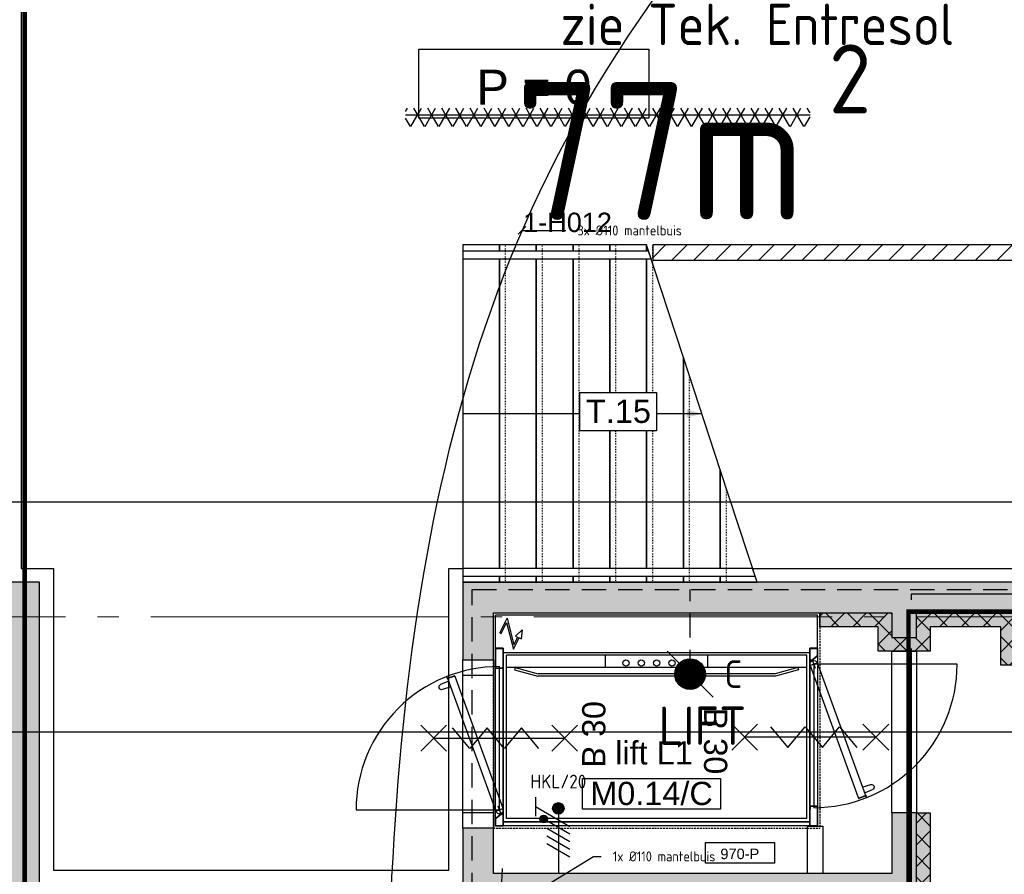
# Model space of a CAD drawing. Header units: millimetres. Extents: x -38031 to 123247, y -16330 to 129979.
# Tile 105 of 148: x 10146 to 16568, y 21395 to 26970. Entities that reach past the tile are written whole.
import ezdxf
from ezdxf.enums import TextEntityAlignment as Align

# ---------------------------------------------------------------- set-up
doc = ezdxf.new("R2010")
doc.units = ezdxf.units.MM
doc.header["$LTSCALE"] = 50
for name, pattern in [('HIDDEN', [9.525, 6.35, -3.175]), ('HIDDEN2', [4.7625, 3.175, -1.5875]), ('PHANTOM', [63.5, 31.75, -6.35, 6.35, -6.35, 6.35, -6.35]), ('STYLE_05', [0.20828, 0.069425, -0.138855]), ('STYLE_11', [5, 3.888855, -0.416718, 0.277786, -0.416641]), ('STYLE_14', [0.369094, 0.246063, -0.123031])]:
    doc.linetypes.add(name, pattern=pattern)
for name, color, linetype in [('AB$1A---_ATTRIB025', 8, 'Continuous'), ('AB$1A---_ATTRIB035', 8, 'Continuous'), ('AB$1A---_ATTRIB050', 8, 'Continuous'), ('AL$1A---_ALGEMEEN', 8, 'Continuous'), ('AM$1A---_ARCERING', 8, 'Continuous'), ('AT$1A---_TEKST100', 8, 'Continuous'), ('BOUWKUNDIG', 8, 'Continuous'), ('brandscheiding', 5, 'HIDDEN'), ('EL6121--', 3, 'Continuous'), ('EL6131--_KG_ARC', 1, 'Continuous'), ('EL6132--', 3, 'Continuous'), ('EL6221--', 3, 'Continuous'), ('EL6311--', 3, 'Continuous'), ('Kastenscheiding', 4, 'PHANTOM'), ('versterkte strook', 7, 'Continuous')]:
    doc.layers.add(name, color=color, linetype=linetype)
doc.layers.add('stramien', color=1, linetype='STYLE_11', lineweight=15)
doc.styles.add('Arial', font='ARIAL.TTF')
doc.styles.add('BURO-018', font='iso.shx', dxfattribs={"height": 90})
doc.styles.add('BURO-025', font='iso.shx', dxfattribs={"height": 125})
doc.styles.get("Standard").update_dxf_attribs({"font": 'iso.shx'})
doc.dimstyles.new('STABICAD', dxfattribs={"dimscale": 100, "dimtxt": 1.3, "dimasz": 1, "dimexe": 0, "dimexo": 0, "dimgap": 1.5, "dimtad": 0, "dimdec": 0, "dimrnd": 10, "dimzin": 0, "dimdsep": 46, "dimtxsty": 'Standard', "dimblk1": 'OBLIQUE', "dimblk2": 'OBLIQUE', "dimsah": 1, "dimcen": -3, "dimclrd": 1, "dimclre": 1, "dimclrt": 1, "dimadec": 0, "dimazin": 0, "dimtfac": 1, "dimtdec": 0, "dimtofl": 0, "dimtmove": 2, "dimatfit": 3, "dimfxl": 0, "dimtvp": 1.055556, "dimtolj": 1, "dimtzin": 0, "dimarcsym": 0})
pattern_1 = [(135, (-987936.49, -175784.82), (70.710678, 70.710678), []), (45, (-987637.15, -176084.16), (70.710678, -70.710678), [])]

# ---------------------------------------------------------------- blocks, each defined once
blk = doc.blocks.new('_Oblique')
at = {"color": 0, "linetype": 'ByBlock', "lineweight": -2}
blk.add_line((-0.5, -0.5), (0.5, 0.5), dxfattribs=at)
blk = doc.blocks.new('E00007')
at = {"color": 0}
blk.add_line((1.5, 0.5), (-1.5, 3.5), dxfattribs=at)
at = {"color": 0, "const_width": 1}
blk.add_lwpolyline([(-0.5, 2, 1), (0.5, 2, 1)], format="xyb", close=True, dxfattribs=at)
at = {"color": 0}
blk.add_circle((0, 2), 1, dxfattribs=at)
at = {"color": 0, "linetype": 'Continuous', "style": 'BURO-018', "flags": 1}
blk.add_attdef('E_MATCODE', text='', height=1.8, rotation=90, dxfattribs=at).set_placement((0, 0), align=Align.MIDDLE)
at = {"color": 0, "style": 'BURO-018'}
blk.add_attdef('E_TEXT1', text='', height=1.8, dxfattribs=at).set_placement((2.5, 2), align=Align.MIDDLE)
blk = doc.blocks.new('E00082')
at = {"color": 0, "linetype": 'Continuous'}
for p, q in [((-3, 10.98), (-3, 8.48)), ((-3, 9.73), (1.5, 7.13)), ((0, 9.5), (0, 1)), ((1.5, 6.13), (-1.5, 7.87)), ((1.5, 5.13), (-1.5, 6.87)), ((1.5, 4.13), (-1.5, 5.87)), ((1.5, 3.13), (-1.5, 4.87))]:
    blk.add_line(p, q, dxfattribs=at)
at = {"color": 0, "const_width": 0.75}
blk.add_lwpolyline([(-0.38, 9.5, 1), (0.38, 9.5, 1)], format="xyb", close=True, dxfattribs=at)
at = {"color": 0, "linetype": 'Continuous', "const_width": 0.5}
blk.add_lwpolyline([(-1.68, 8.12, 1), (-2.18, 8.12, 1)], format="xyb", close=True, dxfattribs=at)
at = {"color": 0, "linetype": 'Continuous'}
for centre, radius in [((0, 9.5), 0.75), ((-1.93, 8.12), 0.5)]:
    blk.add_circle(centre, radius, dxfattribs=at)
at = {"color": 0, "linetype": 'Continuous', "style": 'BURO-018'}
for tag, p in [('E_GKAST', (0, 16)), ('E_GROEP', (0, 13)), ('E_SGROEP', (4.5, 13))]:
    blk.add_attdef(tag, text='', height=1.8, dxfattribs=at).set_placement(p, align=Align.MIDDLE)
at = {"color": 0, "linetype": 'Continuous', "style": 'BURO-018', "flags": 1}
for tag, p in [('E_VERMCODE', (13, 13)), ('E_MATCODE', (0, 0))]:
    blk.add_attdef(tag, text='', height=1.8, dxfattribs=at).set_placement(p, align=Align.MIDDLE)
blk = doc.blocks.new('Group-18')
at = {"layer": 'AL$1A---_ALGEMEEN', "color": 0}
blk.add_lwpolyline([(-43366, -5185), (-37059.8, -5185), (-37059.8, 176), (-39626, 176), (-39626, 635.2), (-46205.8, 635.2), (-46205.8, -5185), (-45995.8, -5185), (-45995.8, -7152.4), (-43416, -7152.4), (-43416, -5185), (-43366, -5185)], dxfattribs=at)
blk = doc.blocks.new('trap 2100 onder+natuurst')
at = {"color": 0}
blk.add_wipeout([(2640, 2200), (2640, 0), (2880, 0), (2880, 2200)], dxfattribs=at).dxf.layer = 'AL$1A---_ALGEMEEN'
at = {"layer": 'AL$1A---_ALGEMEEN', "color": 0}
blk.add_lwpolyline([(2640, 2200), (2640, 0), (2880, 0), (2880, 2200)], close=True, dxfattribs=at)
at = {"color": 0}
blk.add_wipeout([(2400, 2200), (2400, 0), (2640, 0), (2640, 2200)], dxfattribs=at).dxf.layer = 'AL$1A---_ALGEMEEN'
at = {"layer": 'AL$1A---_ALGEMEEN', "color": 0}
blk.add_lwpolyline([(2400, 2200), (2400, 0), (2640, 0), (2640, 2200)], close=True, dxfattribs=at)
at = {"color": 0}
blk.add_wipeout([(2160, 2200), (2160, 0), (2400, 0), (2400, 2200)], dxfattribs=at).dxf.layer = 'AL$1A---_ALGEMEEN'
at = {"layer": 'AL$1A---_ALGEMEEN', "color": 0}
blk.add_lwpolyline([(2160, 2200), (2160, 0), (2400, 0), (2400, 2200)], close=True, dxfattribs=at)
at = {"color": 0}
blk.add_wipeout([(1920, 2200), (1920, 0), (2160, 0), (2160, 2200)], dxfattribs=at).dxf.layer = 'AL$1A---_ALGEMEEN'
at = {"layer": 'AL$1A---_ALGEMEEN', "color": 0}
blk.add_lwpolyline([(1920, 2200), (1920, 0), (2160, 0), (2160, 2200)], close=True, dxfattribs=at)
at = {"color": 0}
blk.add_wipeout([(1680, 2200), (1680, 0), (1920, 0), (1920, 2200)], dxfattribs=at).dxf.layer = 'AL$1A---_ALGEMEEN'
at = {"layer": 'AL$1A---_ALGEMEEN', "color": 0}
blk.add_lwpolyline([(1680, 2200), (1680, 0), (1920, 0), (1920, 2200)], close=True, dxfattribs=at)
at = {"color": 0}
blk.add_wipeout([(1680, 2200), (1440, 2200), (1440, 733.3), (1680, 0)], dxfattribs=at).dxf.layer = 'AL$1A---_ALGEMEEN'
at = {"layer": 'AL$1A---_ALGEMEEN', "color": 0}
blk.add_lwpolyline([(1680, 2200), (1440, 2200), (1440, 733.3), (1680, 0)], close=True, dxfattribs=at)
at = {"color": 0}
for points in [[(1440, 2200), (1200, 2200), (1200, 1466.7), (1440, 733.3)], [(2880, 90), (1650.5, 90), (1666.9, 40), (2880, 40)]]:
    blk.add_wipeout(points, dxfattribs=at).dxf.layer = 'AL$1A---_ALGEMEEN'
at = {"layer": 'AL$1A---_ALGEMEEN', "color": 0}
blk.add_line((2880, 1100), (1320, 1100), dxfattribs=at)
at = {"layer": 'AL$1A---_ALGEMEEN', "color": 0, "linetype": 'STYLE_05'}
blk.add_line((1640, 122.2), (1640, 0), dxfattribs=at)
at = {"layer": 'AL$1A---_ALGEMEEN', "color": 0}
for points in [[(1440, 2200), (1200, 2200), (1200, 1466.7), (1440, 733.3)], [(2880, 90), (1650.5, 90), (1666.9, 40), (2880, 40)]]:
    blk.add_lwpolyline(points, close=True, dxfattribs=at)
blk.add_solid([(1320, 1100), (1420, 1126.8), (1420, 1073.2)], dxfattribs=at)
at = {"color": 0}
blk.add_wipeout([(1200, 2200), (960, 2200), (1200, 1466.7)], dxfattribs=at).dxf.layer = 'AL$1A---_ALGEMEEN'
at = {"layer": 'AL$1A---_ALGEMEEN', "color": 0}
blk.add_lwpolyline([(1200, 2200), (960, 2200), (1200, 1466.7)], close=True, dxfattribs=at)
at = {"color": 0}
blk.add_wipeout([(2880, 2160), (973.1, 2160), (989.5, 2110), (2880, 2110)], dxfattribs=at).dxf.layer = 'AL$1A---_ALGEMEEN'
at = {"layer": 'AL$1A---_ALGEMEEN', "color": 0, "linetype": 'STYLE_05'}
for p, q in [((1160, 2200), (1160, 1588.9)), ((1400, 2200), (1400, 855.6)), ((1640, 2200), (1640, 122.2)), ((1880, 2200), (1880, 0)), ((2120, 2200), (2120, 0)), ((2360, 2200), (2360, 0)), ((2600, 2200), (2600, 0))]:
    blk.add_line(p, q, dxfattribs=at)
at = {"layer": 'AL$1A---_ALGEMEEN', "color": 0}
blk.add_lwpolyline([(2880, 2160), (973.1, 2160), (989.5, 2110), (2880, 2110)], close=True, dxfattribs=at)
blk = doc.blocks.new('peilmaat plg klein')
at = {"layer": 'AL$1A---_ALGEMEEN', "color": 0, "flags": 1}
for tag, p in [('onderdeel', (-750, -634.1)), ('patchnr', (-750, -1043.2)), ('toestelnr', (-750, -1452.3))]:
    blk.add_attdef(tag, p, '', height=227.3, dxfattribs=at)
at = {"color": 0}
blk.add_wipeout([(-750, 225), (750, 225), (750, -225), (-750, -225)], dxfattribs=at).dxf.layer = 'AL$1A---_ALGEMEEN'
at = {"layer": 'AL$1A---_ALGEMEEN', "color": 0}
blk.add_lwpolyline([(-750, 225), (750, 225), (750, -225), (-750, -225)], close=True, dxfattribs=at)
at = {"layer": 'AL$1A---_ALGEMEEN', "color": 0, "style": 'Arial'}
blk.add_attdef('peil', text='', height=227.3, dxfattribs=at).set_placement((0, 141.2), align=Align.TOP_CENTER)
blk = doc.blocks.new('ruimtenummer')
at = {"layer": 'AL$1A---_ALGEMEEN', "color": 0, "flags": 1}
for tag, p in [('peil', (-450, -397.1)), ('onderdeel', (-450, -669.8))]:
    blk.add_attdef(tag, p, '', height=151.5, dxfattribs=at)
at = {"color": 0}
blk.add_wipeout([(-450, 100), (450, 100), (450, -100), (-450, -100)], dxfattribs=at).dxf.layer = 'AL$1A---_ALGEMEEN'
at = {"layer": 'AL$1A---_ALGEMEEN', "color": 0}
blk.add_lwpolyline([(-450, 100), (450, 100), (450, -100), (-450, -100)], close=True, dxfattribs=at)
at = {"layer": 'AL$1A---_ALGEMEEN', "color": 0, "style": 'Arial'}
blk.add_attdef('ruimtenummer', text='', height=151.5, dxfattribs=at).set_placement((0, 78), align=Align.TOP_CENTER)
blk = doc.blocks.new('trapcode')
at = {"layer": 'AL$1A---_ALGEMEEN', "color": 0, "flags": 1}
for tag, p in [('peil', (-250, -386)), ('onderdeel', (-250, -658.7))]:
    blk.add_attdef(tag, p, '', height=151.5, dxfattribs=at)
at = {"color": 0}
blk.add_wipeout([(-250, 136.8), (250, 136.8), (250, -113.2), (-250, -113.2)], dxfattribs=at).dxf.layer = 'AL$1A---_ALGEMEEN'
at = {"layer": 'AL$1A---_ALGEMEEN', "color": 0}
blk.add_lwpolyline([(-250, 136.8), (250, 136.8), (250, -113.2), (-250, -113.2)], close=True, dxfattribs=at)
at = {"layer": 'AL$1A---_ALGEMEEN', "color": 0, "style": 'Arial'}
blk.add_attdef('ruimtenummer', text='', height=151.5, dxfattribs=at).set_placement((1.7, 90.8), align=Align.TOP_CENTER)
blk = doc.blocks.new('tekst 12 pts')
at = {"layer": 'AL$1A---_ALGEMEEN', "color": 0, "style": 'Arial'}
blk.add_attdef('naam_ruimte', text='', height=151.5, dxfattribs=at).set_placement((0, -41.1), align=Align.TOP_CENTER)
at = {"layer": 'AL$1A---_ALGEMEEN', "color": 0, "flags": 1}
for tag, p in [('oppervlakte', (-264.6, -1003)), ('stramiennummer', (-264.6, -1275.7))]:
    blk.add_attdef(tag, p, '', height=151.5, dxfattribs=at)
blk = doc.blocks.new('Group-129')
at = {"color": 0}
blk.add_wipeout([(-41743.1, -6972.4), (-41293.1, -6972.4), (-41293.1, -7107.4), (-41743.1, -7107.4)], dxfattribs=at).dxf.layer = 'AL$1A---_ALGEMEEN'
at = {"layer": 'AL$1A---_ALGEMEEN', "color": 0}
blk.add_lwpolyline([(-41743.1, -6972.4), (-41293.1, -6972.4), (-41293.1, -7107.4), (-41743.1, -7107.4)], close=True, dxfattribs=at)
at = {"layer": 'AL$1A---_ALGEMEEN', "color": 0, "flags": 1}
for tag in ['toestelnr', 'peil', 'onderdeel']:
    blk.add_attdef(tag, (-41743.1, -7107.4), '', height=0.2, dxfattribs=at)
at = {"layer": 'AT$1A---_TEKST100', "insert": (-41518.1, -7012.6), "char_height": 68.186, "attachment_point": 2, "line_spacing_factor": 0.967741, "style": 'Arial'}
blk.add_mtext('{\\C256;\\l970-P}', dxfattribs=at)
blk = doc.blocks.new('hekmerk')
at = {"layer": 'AL$1A---_ALGEMEEN', "color": 0, "style": 'Arial'}
blk.add_attdef('stramiennummer', text='', height=126.3, dxfattribs=at).set_placement((0, 0), align=Align.BOTTOM_CENTER)
blk = doc.blocks.new('V_gg2000')
at = {"layer": 'AL$1A---_ALGEMEEN', "color": 0}
blk.add_lwpolyline([(-1000, 0), (1000, 0), (1000, -25), (-1000, -25)], close=True, dxfattribs=at)
blk = doc.blocks.new('A0FRONT1160')
at = {"layer": 'AL$1A---_ALGEMEEN', "color": 0}
for p, q in [((-580, 0), (-580, -50)), ((-488, 0), (-580, 0)), ((-488, 0), (-488, -1.5)), ((454, -1.5), (454, 0)), ((580, 0), (454, 0)), ((580, -50), (580, 0)), ((-580, -50), (580, -50)), ((-578, -1.5), (-578, -48)), ((578, -1.5), (-578, -1.5)), ((-578, -48), (-533.3, -48)), ((-502.5, -12.3), (-531.8, -47.3)), ((-500.9, -13.6), (-530.3, -48.6)), ((-502, -11), (-502, -1.5)), ((-500, -11), (-500, -1.5)), ((-499.4, -16.1), (-450.6, -33.9)), ((-486.3, -20.9), (-463.7, -29.1)), ((-483.9, -49.4), (-466.1, -0.6)), ((377.2, -361.8), (-483.6, -48.5)), ((-470.9, -13.7), (-479.1, -36.3)), ((-466.4, -1.5), (394.3, -314.8)), ((450, -46), (450, -5.5)), ((452, -46), (452, -6.5)), ((454, -48), (578, -48)), ((470, -3.5), (455, -3.5)), ((470, -3.5), (470, -1.5)), ((578, -48), (578, -1.5)), ((398.1, -316.2), (381.7, -361.3)), ((399.9, -316.9), (383.5, -362)), ((398.1, -316.2), (399.9, -316.9)), ((324.8, -348), (309.7, -396.7)), ((326.5, -343.3), (324.8, -348)), ((362.3, -361.7), (342.6, -408.6)), ((362.3, -361.7), (364.1, -357)), ((384, -366.4), (394.4, -370.2)), ((384.7, -364.5), (395.1, -368.3)), ((395.1, -368.3), (394.4, -370.2))]:
    blk.add_line(p, q, dxfattribs=at)
for centre, radius, start, end in [((-475, -25), 25, 70, 250), ((-533.3, -46), 2, 270, 320), ((-533.3, -46), 4, 270, 320), ((-504, -11), 2, 320, 360), ((-504, -11), 4, 320, 360), ((454, -5.5), 4, 90, 180), ((454, -46), 4, 180, 270), ((455, -6.5), 3, 90, 180), ((454, -46), 2, 180, 270), ((392.9, -318.6), 4, 340, 70), ((378.6, -358), 4, 250, 340), ((385.4, -362.6), 4, 160, 250), ((385.4, -362.6), 2, 160, 250), ((326.4, -401.8), 17.5, 162.83784, 337.16216)]:
    blk.add_arc(centre, radius, start, end, dxfattribs=at)
blk = doc.blocks.new('A-ELPIL')
at = {"layer": 'AL$1A---_ALGEMEEN', "color": 0}
for p, q in [((-73, 7), (-26, 100.9)), ((-64, 2.5), (-29, 72.7)), ((-29, 72.7), (16, -99.9)), ((-26, 100.9), (18.9, -71.6)), ((-73, 7), (-64, 2.5)), ((73.3, 25.9), (30.2, -15.3)), ((73.3, 25.9), (66.1, -33.3)), ((16, -99.9), (52.6, -26.6)), ((18.9, -71.6), (43.7, -22.1)), ((30.2, -15.3), (66.1, -33.3))]:
    blk.add_line(p, q, dxfattribs=at)
blk = doc.blocks.new('1000x1980')
at = {"layer": 'AL$1A---_ALGEMEEN', "color": 0}
for p, q in [((1050, 0), (-1050, 0)), ((-1050, -1.5), (-1050, 0)), ((1050, -215), (1050, 0)), ((-1050, -215), (-1050, -1.5)), ((-1050, -215), (-1050, -4)), ((-1050, -212), (-1050, -4.5)), ((-1000, -215), (-1050, -215)), ((-1000, -1348), (-1000, -215)), ((-1000, -243), (1000, -243)), ((1000, -1348), (1000, -215)), ((1050, -215), (1000, -215)), ((1000, -238.5), (1000, -216.5)), ((1000, -242), (1000, -217)), ((1005, -215), (1047, -215)), ((-980, -1326.5), (-980, -261.5)), ((980, -261.5), (-980, -261.5)), ((-333, -341.5), (-333, -261.5)), ((333, -341.5), (333, -261.5)), ((980, -1326.5), (980, -261.5)), ((980, -341.5), (-980, -341.5)), ((-922, -341.5), (-925.9, -356)), ((-925.9, -356), (-774.7, -396.5)), ((-922, -341.5), (-772.8, -381.5)), ((772.8, -381.5), (-772.8, -381.5)), ((922, -341.5), (772.8, -381.5)), ((925.9, -356), (774.7, -396.5)), ((922, -341.5), (925.9, -356)), ((774.7, -396.5), (-774.7, -396.5)), ((1000, -1348), (-1000, -1348)), ((980, -1326.5), (-980, -1326.5))]:
    blk.add_line(p, q, dxfattribs=at)
for centre in [(-200, -311.5), (-100, -311.5), (0, -311.5), (100, -311.5), (200, -311.5)]:
    blk.add_circle(centre, 20, dxfattribs=at)
blk = doc.blocks.new('Well-for-1000x1980')
at = {"layer": 'AL$1A---_ALGEMEEN', "color": 0, "linetype": 'STYLE_14'}
for p, q in [((-1065, 0), (1065, 0)), ((-1065, -1405), (-1065, 0)), ((1065, 0), (1065, -1405)), ((-1065, -1405), (1065, -1405))]:
    blk.add_line(p, q, dxfattribs=at)
blk = doc.blocks.new('Group-4')
at = {"layer": 'AL$1A---_ALGEMEEN', "color": 0}
for p, q in [((-84.4, 511.8), (84.4, 343.1)), ((-84.4, 343.1), (84.4, 511.8))]:
    blk.add_line(p, q, dxfattribs=at)
at = {"layer": 'AL$1A---_ALGEMEEN', "color": 0, "flags": 1}
blk.add_attdef('B60_30', (-84.4, 343.1), '', height=0.2, dxfattribs=at)
blk = doc.blocks.new('Group-5')
at = {"layer": 'AL$1A---_ALGEMEEN', "color": 0}
for p, q in [((-84.4, -343.1), (84.4, -511.8)), ((-84.4, -511.8), (84.4, -343.1))]:
    blk.add_line(p, q, dxfattribs=at)
at = {"layer": 'AL$1A---_ALGEMEEN', "color": 0, "flags": 1}
blk.add_attdef('B60_30', (-84.4, -511.8), '', height=0.2, dxfattribs=at)
blk = doc.blocks.new('65-wbdbo 30 zelfsl')
at = {"layer": 'AL$1A---_ALGEMEEN', "color": 0}
blk.add_line((0, -427.4), (0, 427.4), dxfattribs=at)
blk.add_lwpolyline([(-67.5, 259.3), (67.5, 145.4), (-67.5, 33.3), (67.5, -78.9), (-67.5, -191.1), (67.5, -303.2)], dxfattribs=at)
for name in ['Group-4', 'Group-5']:
    blk.add_blockref(name, (0, 0), dxfattribs=at)
at = {"layer": 'AT$1A---_TEKST100', "style": 'Arial'}
blk.add_text('B 30', height=151.52, dxfattribs=at).set_placement((24.8, 692.8), align=Align.TOP_CENTER)
blk = doc.blocks.new('Group-189')
at = {"layer": 'AL$1A---_ALGEMEEN', "color": 0, "flags": 128}
for points in [[(-43086, -5824.6, 0.414214), (-44021.4, -6760), (-43086, -6760), (-43086, -5824.6)], [(-41036, -6745.4, 0.414214), (-40100.6, -5810), (-41036, -5810), (-41036, -6745.4)]]:
    blk.add_lwpolyline(points, format="xyb", close=True, dxfattribs=at)
at = {"layer": 'AL$1A---_ALGEMEEN', "color": 0}
for name, p in [('Well-for-1000x1980', (-42061, -5475)), ('1000x1980', (-42061, -5490)), ('A-ELPIL', (-43010.8, -5611.1)), ('V_gg2000', (-42061, -6838))]:
    blk.add_blockref(name, p, dxfattribs=at)
at = {"layer": 'AL$1A---_ALGEMEEN', "color": 0, "xscale": -1}
for name, p, rotation in [('A0FRONT1160', (-43061, -6285), 270), ('A0FRONT1160', (-41061, -6285), 90), ('65-wbdbo 30 zelfsl', (-43088.2, -6292.3), 270), ('65-wbdbo 30 zelfsl', (-41058.8, -6285), 90)]:
    blk.add_blockref(name, p, dxfattribs=dict(at, rotation=rotation))
blk = doc.blocks.new('200254 W 210 11-06-2007')
at = {"layer": 'AM$1A---_ARCERING', "linetype": 'Continuous', "lineweight": 0}
for points in [[(-19114, -1887.6), (-16609, -1887.6), (-16609, 799.4), (-16452, 799.4), (-16452, 690.1), (-16519, 690.1), (-16519, -1977.6), (-19024, -1977.6), (-19024, -2227.6), (-19654, -2227.6), (-19654, -1977.6), (-20114, -1977.6), (-20114, -2137.6), (-20454.1, -2137.6), (-20454.1, -1977.6), (-20834, -1977.6), (-20834, -1887.6), (-20364.1, -1887.6), (-20364.1, -2047.6), (-20203.9, -2047.6), (-20203.9, -1887.6), (-19564, -1887.6), (-19564, -2137.6), (-19114, -2137.6)], [(-20113.9, -3192.6), (-20114.1, -3837.6), (-21954, -3837.6), (-21954.1, -6667.6), (-25834, -6667.6), (-25834, -16202.9), (-25924, -16202.9), (-25924, -6577.6), (-22044.1, -6577.6), (-22044, -3747.6), (-20204, -3747.6), (-20203.9, -3192.6)]]:
    blk.add_hatch(color=256, dxfattribs=at).paths.add_polyline_path(points)
at = {"layer": 'AM$1A---_ARCERING', "linetype": 'Continuous', "lineweight": 5}
h = blk.add_hatch(dxfattribs=at)
h.set_pattern_fill('ISOLATIE', color=256, scale=50, style=0, pattern_type=2)
h.set_pattern_definition(pattern_1)
h.paths.add_polyline_path([(-19114, -1887.6), (-16609, -1887.6), (-16609, 799.4), (-16452, 799.4), (-16452, 690.1), (-16519, 690.1), (-16519, -1977.6), (-19024, -1977.6), (-19024, -2227.6), (-19654, -2227.6), (-19654, -1977.6), (-20114, -1977.6), (-20114, -2137.6), (-20454.1, -2137.6), (-20454.1, -1977.6), (-20834, -1977.6), (-20834, -1887.6), (-20364.1, -1887.6), (-20364.1, -2047.6), (-20203.9, -2047.6), (-20203.9, -1887.6), (-19564, -1887.6), (-19564, -2137.6), (-19114, -2137.6)])
h = blk.add_hatch(dxfattribs=at)
h.set_pattern_fill('KALKZANDSTEEN', color=256, scale=50, style=0, pattern_type=2)
h.set_pattern_definition([(45, (-987936.49, -175784.82), (70.710678, -70.710678), [])])
h.paths.add_polyline_path([(-17081.8, 512.4), (-21924, 512.4), (-21924, 412.4), (-16809, 412.4), (-16809, 512.4), (-16880, 512.4)])
h = blk.add_hatch(dxfattribs=at)
h.set_pattern_fill('ISOLATIE', color=256, scale=50, style=0, pattern_type=2)
h.set_pattern_definition(pattern_1)
h.paths.add_polyline_path([(-20113.9, -3192.6), (-20114.1, -3837.6), (-21954, -3837.6), (-21954.1, -6667.6), (-25834, -6667.6), (-25834, -16202.9), (-25924, -16202.9), (-25924, -6577.6), (-22044.1, -6577.6), (-22044, -3747.6), (-20204, -3747.6), (-20203.9, -3192.6)])
at = {"layer": 'AL$1A---_ALGEMEEN'}
for points in [[(-19114, -1887.6), (-16609, -1887.6), (-16609, 799.4), (-16452, 799.4), (-16452, 690.1), (-16519, 690.1), (-16519, -1977.6), (-19024, -1977.6), (-19024, -2227.6), (-19654, -2227.6), (-19654, -1977.6), (-20114, -1977.6), (-20114, -2137.6), (-20454.1, -2137.6), (-20454.1, -1977.6), (-20834, -1977.6), (-20834, -1887.6), (-20364.1, -1887.6), (-20364.1, -2047.6), (-20203.9, -2047.6), (-20203.9, -1887.6), (-19564, -1887.6), (-19564, -2137.6), (-19114, -2137.6)], [(-17081.8, 512.4), (-21924, 512.4), (-21924, 412.4), (-16809, 412.4), (-16809, 512.4), (-16880, 512.4)], [(-20363.9, -2137.6), (-20203.9, -2137.6), (-20203.9, -3192.6), (-20363.9, -3192.6)], [(-23164, -2192.6), (-22964, -2192.6), (-22964, -3292.6), (-23164, -3292.6)], [(-23164, -2292.6), (-22964, -2292.6), (-22964, -3192.6), (-23164, -3192.6)], [(-20113.9, -3192.6), (-20114.1, -3837.6), (-21954, -3837.6), (-21954.1, -6667.6), (-25834, -6667.6), (-25834, -16202.9), (-25924, -16202.9), (-25924, -6577.6), (-22044.1, -6577.6), (-22044, -3747.6), (-20204, -3747.6), (-20203.9, -3192.6)], [(-20914, -3277.6), (-20814, -3277.6), (-20814, -3587.6), (-20914, -3587.6)]]:
    blk.add_lwpolyline(points, close=True, dxfattribs=at)
at = {"layer": 'stramien', "ltscale": 10}
blk.add_line((-37699, -1912.6), (65520.6, -1912.6), dxfattribs=at)
at = {"layer": 'AL$1A---_ALGEMEEN'}
blk.add_blockref('Group-18', (20162, 3587.4), dxfattribs=at)
ref = blk.add_blockref('hekmerk', (-22480, 559), dxfattribs=at)
ref.add_attrib('stramiennummer', '1-H012', dxfattribs={"layer": 'AB$1A---_ATTRIB025', "height": 126.27, "style": 'Arial'}).set_placement((-22480, 559), align=Align.BOTTOM_CENTER)
ref = blk.add_blockref('tekst 12 pts', (-21916.1, -2683.6), dxfattribs=at)
ref.add_attrib('naam_ruimte', 'lift L1', dxfattribs={"layer": 'AB$1A---_ATTRIB035', "height": 151.52, "style": 'Arial'}).set_placement((-21916.1, -2724.7), align=Align.TOP_CENTER)
ref = blk.add_blockref('peilmaat plg klein', (-22699, 1564.6), dxfattribs=dict(at, rotation=180))
ref.add_attrib('peil', 'P = 0', dxfattribs={"layer": 'AB$1A---_ATTRIB050', "height": 227.29, "style": 'Arial'}).set_placement((-22699, 1655.8), align=Align.TOP_CENTER)
at = {"layer": 'AL$1A---_ALGEMEEN', "rotation": 180}
blk.add_blockref('trap 2100 onder+natuurst', (-20284, 512.3), dxfattribs=at)
at = {"layer": 'AL$1A---_ALGEMEEN'}
ref = blk.add_blockref('ruimtenummer', (-21932.2, -3067.2), dxfattribs=at)
ref.add_attrib('ruimtenummer', 'M0.14/C', dxfattribs={"layer": 'AB$1A---_ATTRIB035', "height": 151.52, "style": 'Arial'}).set_placement((-21932.2, -2989.3), align=Align.TOP_CENTER)
blk.add_blockref('Group-129', (20162, 3587.4), dxfattribs=at)
ref = blk.add_blockref('trapcode', (-22149.5, -587.5), dxfattribs=at)
ref.add_attrib('ruimtenummer', 'T.15', dxfattribs={"layer": 'AB$1A---_ATTRIB035', "height": 151.52, "style": 'Arial'}).set_placement((-22147.8, -496.7), align=Align.TOP_CENTER)
blk.add_blockref('Group-189', (20162, 3587.4), dxfattribs=at)
at = {"layer": 'AM$1A---_ARCERING', "linetype": 'Continuous', "lineweight": 0}
for points in [[(-20364, -3192.6), (-20364, -3587.6), (-22964, -3587.6), (-22964, -3292.6), (-23164, -3292.6), (-23164, -3747.6), (-22244, -3747.6), (-22244, -6377.6), (-25924, -6377.6), (-25924, -1687.1), (-26174, -1687.1), (-26174, 2471.7), (-26374, 2471.7), (-26374, -2137.1), (-26124, -2137.1), (-26124, -23856), (-25924, -23833.5), (-25924, -20051.8), (-22724, -20051.8), (-22724, -19851.8), (-25924, -19851.8), (-25924, -6577.6), (-23164, -6577.6), (-23164, -10462.6), (-23314, -10462.6), (-23314, -10912.6), (-22864, -10912.6), (-22864, -10462.6), (-22964, -10462.6), (-22964, -6577.6), (-22044.1, -6577.6), (-22044, -3747.6), (-20204, -3747.6), (-20204, -3192.6)], [(-19114, -1687.6), (-23164, -1687.6), (-23164, -2192.6), (-22964, -2192.6), (-22964, -1887.6), (-20364, -1887.6), (-20363.9, -2047.6), (-20203.9, -2047.6), (-20204, -1887.6), (-19564, -1887.6), (-19564, -2137.6), (-19114, -2137.6), (-19114, -1887.6), (-16609, -1887.6), (-16609, 512.4), (-16809, 512.4), (-16809, -1687.6)]]:
    blk.add_hatch(color=256, dxfattribs=at).paths.add_polyline_path(points)
at = {"layer": 'AL$1A---_ALGEMEEN'}
for points in [[(-25924, -6377.6), (-25924, -1687.1), (-26174, -1687.1)], [(-20204, -3747.6), (-20204, -3192.6), (-20364, -3192.6), (-20364, -3587.6), (-22964, -3587.6), (-22964, -3292.6), (-23164, -3292.6), (-23164, -3747.6)]]:
    blk.add_lwpolyline(points, dxfattribs=at)
blk.add_lwpolyline([(-19114, -1687.6), (-23164, -1687.6), (-23164, -2192.6), (-22964, -2192.6), (-22964, -1887.6), (-20364, -1887.6), (-20363.9, -2047.6), (-20203.9, -2047.6), (-20204, -1887.6), (-19564, -1887.6), (-19564, -2137.6), (-19114, -2137.6), (-19114, -1887.6), (-16609, -1887.6), (-16609, 512.4), (-16809, 512.4), (-16809, -1687.6)], close=True, dxfattribs=at)

msp = doc.modelspace()

# ---------------------------------------------------------------- block references
at = {"layer": 'BOUWKUNDIG'}
msp.add_blockref('200254 W 210 11-06-2007', (36199, 24987.6), dxfattribs=at)

# ---------------------------------------------------------------- next in the draw order: hatches: boundary and pattern name
at = {"layer": 'EL6131--_KG_ARC'}
h = msp.add_hatch(dxfattribs=at)
h.set_pattern_fill('NET3', color=256, scale=25, style=0)
h.set_pattern_definition([(0, (93.33, 13172.09), (0, 79.375), []), (60, (93.33, 13172.09), (-68.74077, 39.6875), []), (120, (93.33, 13172.09), (-68.74077, -39.6875), [])])
h.paths.add_polyline_path([(12662.5, 26392.1), (15300.6, 26392.1), (15300.6, 26272.1), (12662.5, 26272.1)])

# ---------------------------------------------------------------- next in the draw order: linework, layer by layer
at = {"layer": 'brandscheiding', "const_width": 30}
for points in [[(10177.2, 18459.4), (10177.2, 29399.4), (16766.8, 29399.4), (16766.8, 28788.4), (19543.6, 28788.4), (19543.6, 25576.7)], [(10177.2, 18459.4), (14104, 18459.4), (14104, 21275.1), (15943.1, 21275.1), (15943.1, 23107.5), (19548.7, 23107.5), (19548.7, 25606.5), (32071, 25606.5), (46771.2, 25606.5), (46771.2, 21869.2), (54354.4, 21869.2), (54354.4, 25614.3), (74096.2, 25614.3)]]:
    msp.add_lwpolyline(points, dxfattribs=at)
at = {"layer": 'EL6121--', "color": 5, "linetype": 'HIDDEN2'}
for p, q in [((13096.8, 21246.5), (13096.8, 23252.6)), ((13096.8, 23252.6), (19564.5, 23252.6)), ((14518.3, 22701.1), (14518.3, 23252.6))]:
    msp.add_line(p, q, dxfattribs=at)
at = {"layer": 'EL6132--'}
for points in [[(12543.8, 18310.4), (13642.8, 26058.7), (16317.1, 29511.5)], [(12558.1, 18308.5), (13142.3, 20002.7), (13294.8, 21433.4)]]:
    msp.add_spline(points, degree=3, dxfattribs=at)
at = {"layer": 'Kastenscheiding'}
for p, q in [((10177.2, 18459.4), (10177.2, 59644.7)), ((15963.2, 21280.9), (15963.2, 23225.1)), ((15963.2, 23225.1), (19449.1, 23225.1))]:
    msp.add_line(p, q, dxfattribs=at)
at = {"layer": 'versterkte strook'}
for p, q in [((9253.9, 23825), (79178.7, 23825)), ((9253.9, 22325), (79178.7, 22325))]:
    msp.add_line(p, q, dxfattribs=at)

# ---------------------------------------------------------------- next in the draw order: block references
at = {"layer": 'EL6121--', "linetype": 'HIDDEN2'}
ref = msp.add_blockref('E00007', (14518.3, 22501.1), dxfattribs=dict(at, xscale=100, yscale=100, zscale=100))
ref.add_attrib('E_TEXT1', 'C', dxfattribs={"layer": '0', "color": 1, "height": 180, "style": 'BURO-018'}).set_placement((14800.8, 22701.1), align=Align.MIDDLE)
at = {"layer": 'EL6221--'}
ref = msp.add_blockref('E00082', (13659.1, 21350), dxfattribs=dict(at, xscale=50, yscale=50, zscale=50))
ref.add_attrib('E_GROEP', 'HKL/20', dxfattribs={"layer": '0', "color": 1, "linetype": 'Continuous', "height": 90, "style": 'BURO-018'}).set_placement((13659.1, 22000), align=Align.MIDDLE)

# ---------------------------------------------------------------- next in the draw order: texts
at = {"layer": 'brandscheiding', "style": 'BURO-018'}
for s, height, p in [('2', 450, (15423.9, 26358.1)), ('77m', 900, (13376.4, 25663.8))]:
    msp.add_text(s, height=height, dxfattribs=at).set_placement(p)
at = {"layer": 'EL6121--', "color": 2, "linetype": 'HIDDEN2', "style": 'BURO-025'}
msp.add_text('LIFT', height=250, dxfattribs=at).set_placement((14312.9, 22239.4))
at = {"layer": 'EL6132--', "color": 2, "char_height": 65, "attachment_point": 4}
for s, insert in [('3x %%C110 mantelbuis', (13783.8, 25594.8)), ('1x %%C110 mantelbuis', (14014.2, 21512))]:
    msp.add_mtext(s, dxfattribs=dict(at, insert=insert))
at = {"layer": 'EL6311--', "style": 'BURO-018'}
msp.add_text('zie Tek. Entresol', height=270, dxfattribs=at).set_placement((13672.9, 26803.8))

# ---------------------------------------------------------------- next in the draw order: leaders
at = {"layer": 'EL6132--', "color": 2, "annotation_type": 0, "has_hookline": 1, "hookline_direction": 0}
for points, text_width in [([(13422.1, 25594.8), (13708.8, 25594.8)], 701.1), ([(13277.5, 21138.8), (13889.2, 21512), (13939.2, 21512)], 691.8)]:
    msp.add_leader(points, dimstyle='STABICAD', override={"dimscale": 50, "dimgap": 1.5, "dimtad": 0, "dimldrblk": 'Oblique'}, dxfattribs=dict(at, text_width=text_width))

doc.saveas('drawing.dxf')
